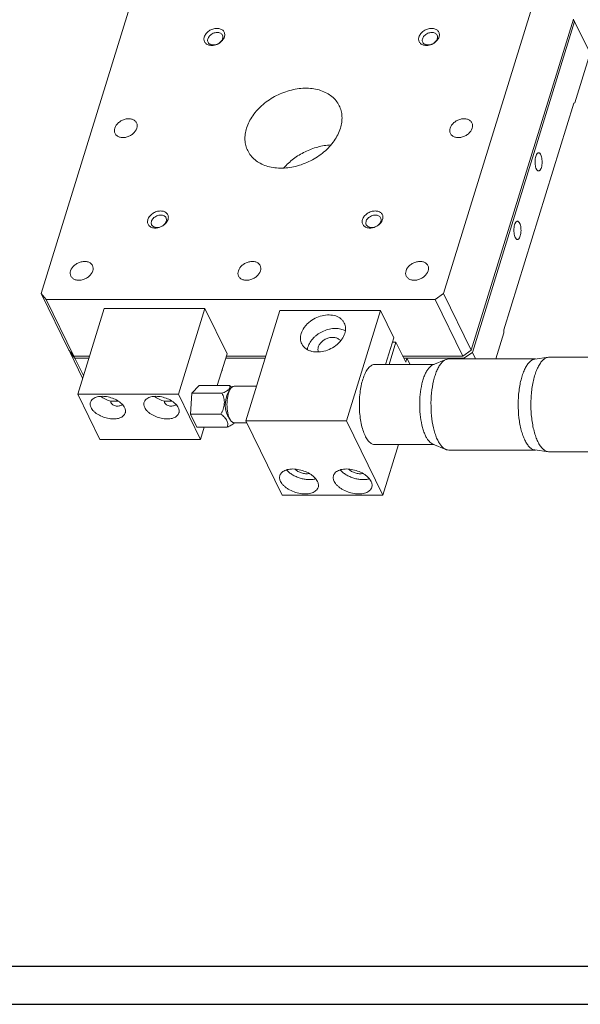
# Model space of a CAD drawing. Header units: millimetres. Extents: x 14195 to 14489, y 235 to 651.
# Tile 1 of 4: x 14308 to 14385, y 235 to 370. Entities that reach past the tile are written whole.
import ezdxf

# ---------------------------------------------------------------- set-up
doc = ezdxf.new("R2010")
doc.units = ezdxf.units.MM
doc.header["$LTSCALE"] = 0.3
doc.layers.add('外框', color=7, linetype='Continuous', lineweight=30)
doc.layers.add('轮廓线', color=7, linetype='Continuous', lineweight=20)

# ---------------------------------------------------------------- blocks, each defined once
blk = doc.blocks.new('Y')
at = {"lineweight": 30}
for p, q in [((-4136.76, 2009.27), (-3862.74, 2009.27)), ((-4154.44, 2003.97), (-3857.44, 2003.97)), ((-4154.44, 2003.97), (-3857.44, 2003.97))]:
    blk.add_line(p, q, dxfattribs=at)
blk = doc.blocks.new('W')
blk.add_blockref('Y', (0, 0))

msp = doc.modelspace()

# ---------------------------------------------------------------- linework, layer by layer
at = {"layer": '轮廓线'}
for p, q in [((14325.18, 377.5), (14311.14, 332.07)), ((14366.4, 332.07), (14380.44, 377.5)), ((14384.25, 369.73), (14370.21, 324.3)), ((14370.36, 323.98), (14384.4, 369.42)), ((14384.22, 369.63), (14384.4, 369.42)), ((14384.4, 369.42), (14386.54, 365.07)), ((14384.43, 358.25), (14386.54, 365.07)), ((14374.66, 327.11), (14384.27, 358.2)), ((14384.43, 358.25), (14384.27, 358.2)), ((14311.14, 332.07), (14314.95, 324.3)), ((14311.81, 331.28), (14311.14, 332.07)), ((14311.81, 331.28), (14315.63, 323.51)), ((14311.81, 331.28), (14365.24, 331.28)), ((14366.4, 332.07), (14365.24, 331.28)), ((14369.05, 323.51), (14365.24, 331.28)), ((14366.4, 332.07), (14370.21, 324.3)), ((14319.79, 330.04), (14316.16, 318.29)), ((14333.61, 330.04), (14319.79, 330.04)), ((14333.61, 330.04), (14329.98, 318.29)), ((14336.66, 323.82), (14333.61, 330.04)), ((14339.24, 314.62), (14343.91, 329.74)), ((14343.91, 329.74), (14357.73, 329.74)), ((14353.05, 314.62), (14357.73, 329.74)), ((14357.73, 329.74), (14359.56, 326.01)), ((14374.66, 327.11), (14374.68, 326.68)), ((14359.56, 326.01), (14358.42, 322.35)), ((14373.57, 323.1), (14374.68, 326.68)), ((14359.86, 325.39), (14358.92, 322.35)), ((14359.86, 325.39), (14359.36, 325.39)), ((14361.2, 322.65), (14359.86, 325.39)), ((14314.95, 324.3), (14315.63, 323.51)), ((14315.13, 324.08), (14315.1, 323.98)), ((14315.1, 323.98), (14316.83, 320.46)), ((14315.78, 323.2), (14315.1, 323.98)), ((14315.63, 323.51), (14317.78, 323.51)), ((14316.95, 320.83), (14315.78, 323.2)), ((14315.78, 323.2), (14317.68, 323.2)), ((14335.31, 319.45), (14336.66, 323.82)), ((14336.47, 323.2), (14341.89, 323.2)), ((14336.56, 323.51), (14341.99, 323.51)), ((14360.78, 323.51), (14369.05, 323.51)), ((14360.93, 323.2), (14369.2, 323.2)), ((14361.37, 323.2), (14361.2, 322.65)), ((14361.79, 322.35), (14361.37, 323.2)), ((14367.1, 323.1), (14379.01, 323.1)), ((14369.05, 323.51), (14370.21, 324.3)), ((14370.36, 323.98), (14369.2, 323.2)), ((14369.25, 323.1), (14369.2, 323.2)), ((14370.36, 323.98), (14370.8, 323.1)), ((14378.95, 323.09), (14380.79, 323.34)), ((14380.79, 323.34), (14380.92, 323.35)), ((14380.92, 323.35), (14390.13, 323.35)), ((14356.97, 322.35), (14365.09, 322.35)), ((14364.92, 322.28), (14366.72, 323.02)), ((14332.85, 319.45), (14331.81, 318.39)), ((14332.85, 319.45), (14337, 319.45)), ((14337.63, 319.35), (14340.7, 319.35)), ((14316.16, 318.29), (14319.21, 312.07)), ((14316.16, 318.29), (14329.98, 318.29)), ((14329.98, 318.29), (14333.03, 312.07)), ((14331.81, 318.39), (14331.64, 315.54)), ((14335.95, 318.39), (14331.81, 318.39)), ((14321.77, 317.3), (14320.69, 317.3)), ((14329.14, 317.3), (14328.06, 317.3)), ((14332.52, 313.74), (14331.64, 315.54)), ((14331.64, 315.54), (14335.79, 315.54)), ((14332.52, 313.74), (14336.67, 313.74)), ((14333.03, 312.07), (14333.54, 313.74)), ((14337.2, 314.61), (14337.03, 314.89)), ((14337.63, 314.35), (14339.37, 314.35)), ((14339.24, 314.62), (14353.05, 314.62)), ((14344.24, 304.43), (14339.24, 314.62)), ((14353.05, 314.62), (14358.06, 304.43)), ((14319.21, 312.07), (14333.03, 312.07)), ((14356.97, 311.35), (14365.09, 311.35)), ((14358.06, 304.43), (14360.19, 311.35)), ((14364.92, 311.42), (14366.72, 310.68)), ((14367.1, 310.6), (14379.01, 310.6)), ((14378.95, 310.61), (14380.79, 310.36)), ((14380.79, 310.36), (14380.92, 310.35)), ((14380.92, 310.35), (14390.13, 310.35)), ((14358.06, 304.43), (14344.24, 304.43))]:
    msp.add_line(p, q, dxfattribs=at)
for centre, radius, start, end in [((14334.75, 367.15), 0.939, 253.2632, 258.8835), ((14334.54, 368.01), 1.87, 277.4286, 282.0571), ((14364.22, 367.15), 0.938, 253.2375, 258.8839), ((14364.01, 368.01), 1.87, 277.4286, 282.0571), ((14327, 342.08), 0.94, 253.4218, 258.8798), ((14326.79, 342.94), 1.87, 277.4286, 282.0571), ((14356.48, 342.08), 0.94, 253.4067, 258.88), ((14356.27, 342.94), 1.87, 277.4286, 282.0571), ((14340.05, 316.85), 3.63, 141.8318, 206.1385), ((14340.05, 316.85), 3.63, 206.1392, 209.9134), ((14340.05, 316.85), 3.63, 209.9193, 218.163)]:
    msp.add_arc(centre, radius, start, end, dxfattribs=at)
for points, knots in [([(14335.29, 368.49), (14335.1, 368.49), (14334.71, 368.42), (14334.19, 368.17), (14333.77, 367.8), (14333.52, 367.35), (14333.47, 366.94), (14333.56, 366.66), (14333.73, 366.41), (14334.07, 366.19), (14334.39, 366.14), (14334.56, 366.14)], [0, 0, 0, 0, 0.138793, 0.28291, 0.422097, 0.548101, 0.659152, 0.71167, 0.764112, 0.874628, 1, 1, 1, 1]), ([(14334.06, 366.58), (14334.03, 366.65), (14333.99, 366.79), (14334.01, 367.03), (14334.11, 367.26), (14334.33, 367.56), (14334.73, 367.84), (14335.12, 367.93), (14335.31, 367.93)], [0, 0, 0, 0, 0.101779, 0.209738, 0.32753, 0.455523, 0.72967, 1, 1, 1, 1]), ([(14336.3, 367.32), (14336.35, 367.46), (14336.37, 367.69), (14336.28, 367.97), (14336.12, 368.22), (14335.78, 368.44), (14335.46, 368.49), (14335.29, 368.49)], [0, 0, 0, 0, 0.245765, 0.361962, 0.478017, 0.722582, 1, 1, 1, 1]), ([(14335.31, 367.93), (14335.39, 367.93), (14335.54, 367.91), (14335.75, 367.84), (14335.92, 367.72), (14336, 367.61), (14336.03, 367.55)], [0, 0, 0, 0, 0.277838, 0.535006, 0.773139, 1, 1, 1, 1]), ([(14364.76, 368.49), (14364.57, 368.49), (14364.19, 368.42), (14363.67, 368.17), (14363.25, 367.8), (14362.99, 367.35), (14362.95, 366.94), (14363.04, 366.66), (14363.2, 366.41), (14363.54, 366.19), (14363.86, 366.14), (14364.03, 366.14)], [0, 0, 0, 0, 0.138793, 0.28291, 0.422097, 0.548101, 0.659152, 0.71167, 0.764112, 0.874628, 1, 1, 1, 1]), ([(14364.79, 367.93), (14364.59, 367.93), (14364.21, 367.84), (14363.8, 367.56), (14363.58, 367.26), (14363.48, 367.03), (14363.46, 366.79), (14363.5, 366.65), (14363.53, 366.58)], [0, 0, 0, 0, 0.270329, 0.544476, 0.672469, 0.790261, 0.89822, 1, 1, 1, 1]), ([(14365.78, 367.32), (14365.82, 367.46), (14365.85, 367.69), (14365.76, 367.97), (14365.59, 368.22), (14365.25, 368.44), (14364.93, 368.49), (14364.76, 368.49)], [0, 0, 0, 0, 0.245765, 0.361962, 0.478017, 0.722582, 1, 1, 1, 1]), ([(14364.79, 367.93), (14364.86, 367.93), (14365.02, 367.91), (14365.23, 367.84), (14365.4, 367.72), (14365.48, 367.61), (14365.51, 367.55)], [0, 0, 0, 0, 0.277838, 0.535006, 0.773139, 1, 1, 1, 1]), ([(14334.48, 366.25), (14334.39, 366.28), (14334.22, 366.36), (14334.1, 366.5), (14334.06, 366.58)], [0, 0, 0, 0, 0.520485, 1, 1, 1, 1]), ([(14336.06, 367.07), (14335.98, 366.82), (14335.69, 366.49), (14335.2, 366.25), (14334.92, 366.21), (14334.78, 366.21)], [0, 0, 0, 0, 0.48037, 0.745075, 1, 1, 1, 1]), ([(14334.93, 366.18), (14335.18, 366.23), (14335.65, 366.43), (14336.02, 366.79), (14336.15, 366.99)], [0, 0, 0, 0, 0.510925, 1, 1, 1, 1]), ([(14336.03, 367.55), (14336.07, 367.48), (14336.11, 367.32), (14336.08, 367.15), (14336.06, 367.07)], [0, 0, 0, 0, 0.482644, 1, 1, 1, 1]), ([(14336.15, 366.99), (14336.17, 367.02), (14336.23, 367.12), (14336.28, 367.23), (14336.3, 367.32)], [0, 0, 0, 0, 0.258847, 1, 1, 1, 1]), ([(14363.53, 366.58), (14363.57, 366.5), (14363.69, 366.36), (14363.86, 366.28), (14363.95, 366.25)], [0, 0, 0, 0, 0.479518, 1, 1, 1, 1]), ([(14365.53, 367.07), (14365.46, 366.82), (14365.16, 366.49), (14364.67, 366.25), (14364.39, 366.21), (14364.25, 366.21)], [0, 0, 0, 0, 0.48037, 0.745075, 1, 1, 1, 1]), ([(14364.4, 366.18), (14364.65, 366.23), (14365.12, 366.43), (14365.49, 366.79), (14365.63, 366.99)], [0, 0, 0, 0, 0.510925, 1, 1, 1, 1]), ([(14365.51, 367.55), (14365.54, 367.48), (14365.58, 367.32), (14365.56, 367.15), (14365.53, 367.07)], [0, 0, 0, 0, 0.482644, 1, 1, 1, 1]), ([(14365.63, 366.99), (14365.64, 367.02), (14365.7, 367.12), (14365.75, 367.23), (14365.78, 367.32)], [0, 0, 0, 0, 0.258847, 1, 1, 1, 1]), ([(14334.56, 366.14), (14334.58, 366.14), (14334.65, 366.14), (14334.73, 366.15), (14334.78, 366.16)], [0, 0, 0, 0, 0.246157, 1, 1, 1, 1]), ([(14334.78, 366.21), (14334.76, 366.21), (14334.69, 366.21), (14334.62, 366.22), (14334.57, 366.23)], [0, 0, 0, 0, 0.255461, 1, 1, 1, 1]), ([(14364.03, 366.14), (14364.05, 366.14), (14364.13, 366.14), (14364.2, 366.15), (14364.26, 366.16)], [0, 0, 0, 0, 0.246157, 1, 1, 1, 1]), ([(14364.04, 366.23), (14364.06, 366.22), (14364.13, 366.21), (14364.2, 366.21), (14364.25, 366.21)], [0, 0, 0, 0, 0.244572, 1, 1, 1, 1]), ([(14352.07, 357.87), (14351.95, 358.11), (14351.66, 358.57), (14351.07, 359.16), (14350.35, 359.63), (14349.51, 359.99), (14348.59, 360.21), (14347.24, 360.32), (14345.46, 360.1), (14343.75, 359.46), (14342.47, 358.72), (14341.33, 357.86), (14340.15, 356.6), (14339.53, 355.39), (14339.34, 354.78)], [0, 0, 0, 0, 0.050743, 0.102625, 0.156602, 0.213331, 0.273121, 0.335956, 0.469065, 0.608227, 0.678192, 0.747217, 0.879207, 1, 1, 1, 1]), ([(14352.23, 354.78), (14352.32, 355.05), (14352.44, 355.58), (14352.47, 356.39), (14352.36, 357.16), (14352.18, 357.64), (14352.07, 357.87)], [0, 0, 0, 0, 0.264378, 0.517104, 0.76091, 1, 1, 1, 1]), ([(14324.24, 355.51), (14324.19, 355.62), (14324.01, 355.84), (14323.63, 356.03), (14323.18, 356.1), (14322.68, 356.04), (14322.2, 355.85), (14321.65, 355.49), (14321.33, 355.08), (14321.24, 354.78)], [0, 0, 0, 0, 0.102452, 0.213135, 0.335914, 0.469567, 0.609302, 0.74864, 1, 1, 1, 1]), ([(14324.28, 354.78), (14324.32, 354.9), (14324.36, 355.15), (14324.29, 355.4), (14324.24, 355.51)], [0, 0, 0, 0, 0.517415, 1, 1, 1, 1]), ([(14370.29, 355.51), (14370.24, 355.62), (14370.07, 355.84), (14369.69, 356.03), (14369.23, 356.1), (14368.74, 356.04), (14368.25, 355.85), (14367.7, 355.49), (14367.39, 355.08), (14367.29, 354.78)], [0, 0, 0, 0, 0.102452, 0.213135, 0.335914, 0.469567, 0.609302, 0.74864, 1, 1, 1, 1]), ([(14370.33, 354.78), (14370.37, 354.9), (14370.41, 355.15), (14370.35, 355.4), (14370.29, 355.51)], [0, 0, 0, 0, 0.517415, 1, 1, 1, 1]), ([(14321.24, 354.78), (14321.2, 354.66), (14321.17, 354.41), (14321.23, 354.16), (14321.28, 354.06)], [0, 0, 0, 0, 0.517415, 1, 1, 1, 1]), ([(14321.28, 354.06), (14321.34, 353.94), (14321.51, 353.73), (14321.89, 353.54), (14322.35, 353.47), (14322.84, 353.53), (14323.32, 353.71), (14323.87, 354.07), (14324.19, 354.48), (14324.28, 354.78)], [0, 0, 0, 0, 0.102452, 0.213135, 0.335914, 0.469567, 0.609302, 0.74864, 1, 1, 1, 1]), ([(14339.34, 354.78), (14339.26, 354.52), (14339.14, 353.98), (14339.1, 353.18), (14339.22, 352.41), (14339.39, 351.92), (14339.5, 351.7)], [0, 0, 0, 0, 0.264378, 0.517104, 0.76091, 1, 1, 1, 1]), ([(14339.5, 351.7), (14339.62, 351.46), (14339.92, 351), (14340.5, 350.41), (14341.23, 349.93), (14342.06, 349.58), (14342.99, 349.36), (14344.34, 349.25), (14346.12, 349.47), (14347.83, 350.11), (14349.1, 350.85), (14350.25, 351.71), (14351.42, 352.96), (14352.05, 354.17), (14352.23, 354.78)], [0, 0, 0, 0, 0.050743, 0.102625, 0.156602, 0.213331, 0.273121, 0.335956, 0.469065, 0.608227, 0.678192, 0.747217, 0.879207, 1, 1, 1, 1]), ([(14367.29, 354.78), (14367.26, 354.66), (14367.22, 354.41), (14367.28, 354.16), (14367.33, 354.06)], [0, 0, 0, 0, 0.517415, 1, 1, 1, 1]), ([(14367.33, 354.06), (14367.39, 353.94), (14367.56, 353.73), (14367.94, 353.54), (14368.4, 353.47), (14368.89, 353.53), (14369.38, 353.71), (14369.93, 354.07), (14370.24, 354.48), (14370.33, 354.78)], [0, 0, 0, 0, 0.102452, 0.213135, 0.335914, 0.469567, 0.609302, 0.74864, 1, 1, 1, 1]), ([(14344.48, 349.34), (14344.87, 349.79), (14345.77, 350.63), (14347.35, 351.6), (14349.08, 352.25), (14350.29, 352.45), (14350.89, 352.49)], [0, 0, 0, 0, 0.245797, 0.500016, 0.754229, 1, 1, 1, 1]), ([(14379.45, 351.41), (14379.42, 351.41), (14379.37, 351.4), (14379.29, 351.35), (14379.22, 351.27), (14379.13, 351.13), (14379.04, 350.89), (14378.98, 350.56), (14378.95, 350.19), (14378.97, 349.82), (14379.03, 349.48), (14379.1, 349.27), (14379.14, 349.18)], [0, 0, 0, 0, 0.031391, 0.066531, 0.107877, 0.156524, 0.275337, 0.417854, 0.573804, 0.730859, 0.876513, 1, 1, 1, 1]), ([(14379.75, 351.14), (14379.73, 351.18), (14379.69, 351.25), (14379.61, 351.34), (14379.53, 351.39), (14379.47, 351.41), (14379.45, 351.41)], [0, 0, 0, 0, 0.315653, 0.582143, 0.804606, 1, 1, 1, 1]), ([(14379.45, 348.91), (14379.47, 348.91), (14379.53, 348.92), (14379.6, 348.97), (14379.67, 349.04), (14379.76, 349.19), (14379.85, 349.42), (14379.92, 349.76), (14379.94, 350.13), (14379.92, 350.5), (14379.86, 350.84), (14379.79, 351.05), (14379.75, 351.14)], [0, 0, 0, 0, 0.031391, 0.066531, 0.107877, 0.156524, 0.275337, 0.417854, 0.573804, 0.730859, 0.876513, 1, 1, 1, 1]), ([(14379.14, 349.18), (14379.16, 349.14), (14379.2, 349.07), (14379.28, 348.98), (14379.36, 348.92), (14379.42, 348.91), (14379.45, 348.91)], [0, 0, 0, 0, 0.315653, 0.582143, 0.804606, 1, 1, 1, 1]), ([(14327.54, 343.42), (14327.35, 343.42), (14326.97, 343.36), (14326.45, 343.11), (14326.03, 342.73), (14325.77, 342.28), (14325.73, 341.87), (14325.82, 341.59), (14325.98, 341.35), (14326.32, 341.12), (14326.64, 341.07), (14326.81, 341.07)], [0, 0, 0, 0, 0.138793, 0.28291, 0.422097, 0.548101, 0.659152, 0.71167, 0.764112, 0.874628, 1, 1, 1, 1]), ([(14328.56, 342.25), (14328.6, 342.39), (14328.63, 342.62), (14328.54, 342.91), (14328.37, 343.15), (14328.03, 343.38), (14327.71, 343.42), (14327.54, 343.42)], [0, 0, 0, 0, 0.245765, 0.361962, 0.478017, 0.722582, 1, 1, 1, 1]), ([(14357.01, 343.42), (14356.83, 343.42), (14356.44, 343.36), (14355.92, 343.11), (14355.5, 342.73), (14355.24, 342.28), (14355.2, 341.87), (14355.29, 341.59), (14355.45, 341.35), (14355.79, 341.12), (14356.12, 341.07), (14356.29, 341.07)], [0, 0, 0, 0, 0.138793, 0.28291, 0.422097, 0.548101, 0.659152, 0.71167, 0.764112, 0.874628, 1, 1, 1, 1]), ([(14358.03, 342.25), (14358.08, 342.39), (14358.1, 342.62), (14358.01, 342.91), (14357.85, 343.15), (14357.51, 343.38), (14357.18, 343.42), (14357.01, 343.42)], [0, 0, 0, 0, 0.245765, 0.361962, 0.478017, 0.722582, 1, 1, 1, 1]), ([(14327.57, 342.86), (14327.37, 342.86), (14326.99, 342.77), (14326.58, 342.49), (14326.36, 342.2), (14326.26, 341.96), (14326.24, 341.73), (14326.28, 341.58), (14326.31, 341.52)], [0, 0, 0, 0, 0.27033, 0.54448, 0.67248, 0.790274, 0.898229, 1, 1, 1, 1]), ([(14328.31, 342), (14328.24, 341.75), (14327.94, 341.42), (14327.45, 341.19), (14327.17, 341.14), (14327.03, 341.14)], [0, 0, 0, 0, 0.48037, 0.745075, 1, 1, 1, 1]), ([(14327.57, 342.86), (14327.64, 342.86), (14327.8, 342.85), (14328.01, 342.77), (14328.18, 342.65), (14328.26, 342.54), (14328.29, 342.49)], [0, 0, 0, 0, 0.277838, 0.535006, 0.773139, 1, 1, 1, 1]), ([(14328.29, 342.49), (14328.32, 342.41), (14328.36, 342.25), (14328.34, 342.08), (14328.31, 342)], [0, 0, 0, 0, 0.482644, 1, 1, 1, 1]), ([(14328.41, 341.93), (14328.42, 341.95), (14328.48, 342.05), (14328.53, 342.16), (14328.56, 342.25)], [0, 0, 0, 0, 0.258847, 1, 1, 1, 1]), ([(14357.04, 342.86), (14356.85, 342.86), (14356.46, 342.77), (14356.06, 342.49), (14355.83, 342.2), (14355.74, 341.96), (14355.71, 341.73), (14355.75, 341.58), (14355.79, 341.52)], [0, 0, 0, 0, 0.270326, 0.544468, 0.672461, 0.790258, 0.898221, 1, 1, 1, 1]), ([(14357.79, 342), (14357.71, 341.75), (14357.42, 341.42), (14356.93, 341.19), (14356.64, 341.14), (14356.51, 341.14)], [0, 0, 0, 0, 0.48037, 0.745075, 1, 1, 1, 1]), ([(14357.04, 342.86), (14357.12, 342.86), (14357.27, 342.85), (14357.48, 342.77), (14357.65, 342.65), (14357.73, 342.54), (14357.76, 342.49)], [0, 0, 0, 0, 0.277838, 0.535006, 0.773139, 1, 1, 1, 1]), ([(14357.76, 342.49), (14357.8, 342.41), (14357.84, 342.25), (14357.81, 342.08), (14357.79, 342)], [0, 0, 0, 0, 0.482644, 1, 1, 1, 1]), ([(14357.88, 341.93), (14357.9, 341.95), (14357.96, 342.05), (14358.01, 342.16), (14358.03, 342.25)], [0, 0, 0, 0, 0.258847, 1, 1, 1, 1]), ([(14376.54, 342.01), (14376.52, 342.01), (14376.46, 342), (14376.39, 341.95), (14376.32, 341.87), (14376.23, 341.73), (14376.14, 341.49), (14376.07, 341.16), (14376.05, 340.79), (14376.07, 340.42), (14376.13, 340.08), (14376.2, 339.87), (14376.24, 339.78)], [0, 0, 0, 0, 0.031391, 0.066531, 0.107877, 0.156524, 0.275337, 0.417854, 0.573804, 0.730859, 0.876513, 1, 1, 1, 1]), ([(14376.84, 341.74), (14376.82, 341.78), (14376.78, 341.85), (14376.71, 341.94), (14376.63, 341.99), (14376.57, 342.01), (14376.54, 342.01)], [0, 0, 0, 0, 0.315653, 0.582143, 0.804606, 1, 1, 1, 1]), ([(14326.31, 341.52), (14326.35, 341.44), (14326.47, 341.29), (14326.64, 341.21), (14326.74, 341.18)], [0, 0, 0, 0, 0.479366, 1, 1, 1, 1]), ([(14326.81, 341.07), (14326.83, 341.07), (14326.91, 341.08), (14326.98, 341.08), (14327.04, 341.09)], [0, 0, 0, 0, 0.246157, 1, 1, 1, 1]), ([(14326.82, 341.16), (14326.84, 341.16), (14326.91, 341.14), (14326.98, 341.14), (14327.03, 341.14)], [0, 0, 0, 0, 0.244561, 1, 1, 1, 1]), ([(14327.18, 341.11), (14327.43, 341.17), (14327.9, 341.37), (14328.27, 341.72), (14328.41, 341.93)], [0, 0, 0, 0, 0.510925, 1, 1, 1, 1]), ([(14355.79, 341.52), (14355.82, 341.44), (14355.95, 341.29), (14356.12, 341.21), (14356.21, 341.18)], [0, 0, 0, 0, 0.47939, 1, 1, 1, 1]), ([(14356.29, 341.07), (14356.31, 341.07), (14356.38, 341.08), (14356.45, 341.08), (14356.51, 341.09)], [0, 0, 0, 0, 0.246157, 1, 1, 1, 1]), ([(14356.3, 341.16), (14356.31, 341.16), (14356.38, 341.14), (14356.45, 341.14), (14356.51, 341.14)], [0, 0, 0, 0, 0.244562, 1, 1, 1, 1]), ([(14356.66, 341.11), (14356.91, 341.17), (14357.38, 341.37), (14357.75, 341.72), (14357.88, 341.93)], [0, 0, 0, 0, 0.510925, 1, 1, 1, 1]), ([(14376.54, 339.51), (14376.57, 339.51), (14376.62, 339.52), (14376.7, 339.57), (14376.77, 339.64), (14376.86, 339.79), (14376.94, 340.02), (14377.01, 340.36), (14377.04, 340.73), (14377.02, 341.1), (14376.96, 341.44), (14376.89, 341.65), (14376.84, 341.74)], [0, 0, 0, 0, 0.031391, 0.066531, 0.107877, 0.156524, 0.275337, 0.417854, 0.573804, 0.730859, 0.876513, 1, 1, 1, 1]), ([(14376.24, 339.78), (14376.26, 339.74), (14376.3, 339.67), (14376.37, 339.58), (14376.45, 339.52), (14376.51, 339.51), (14376.54, 339.51)], [0, 0, 0, 0, 0.315653, 0.582143, 0.804606, 1, 1, 1, 1]), ([(14318.19, 335.93), (14318.13, 336.04), (14317.96, 336.25), (14317.58, 336.45), (14317.12, 336.51), (14316.63, 336.45), (14316.15, 336.27), (14315.6, 335.91), (14315.28, 335.5), (14315.19, 335.2)], [0, 0, 0, 0, 0.102452, 0.213135, 0.335914, 0.469567, 0.609302, 0.74864, 1, 1, 1, 1]), ([(14318.23, 335.2), (14318.27, 335.32), (14318.3, 335.57), (14318.24, 335.82), (14318.19, 335.93)], [0, 0, 0, 0, 0.517415, 1, 1, 1, 1]), ([(14341.22, 335.93), (14341.16, 336.04), (14340.99, 336.25), (14340.61, 336.45), (14340.15, 336.51), (14339.66, 336.45), (14339.17, 336.27), (14338.62, 335.91), (14338.31, 335.5), (14338.22, 335.2)], [0, 0, 0, 0, 0.102452, 0.213135, 0.335914, 0.469567, 0.609302, 0.74864, 1, 1, 1, 1]), ([(14341.26, 335.2), (14341.29, 335.32), (14341.33, 335.57), (14341.27, 335.82), (14341.22, 335.93)], [0, 0, 0, 0, 0.517415, 1, 1, 1, 1]), ([(14364.24, 335.93), (14364.19, 336.04), (14364.01, 336.25), (14363.63, 336.45), (14363.18, 336.51), (14362.68, 336.45), (14362.2, 336.27), (14361.65, 335.91), (14361.33, 335.5), (14361.24, 335.2)], [0, 0, 0, 0, 0.102452, 0.213135, 0.335914, 0.469567, 0.609302, 0.74864, 1, 1, 1, 1]), ([(14364.28, 335.2), (14364.32, 335.32), (14364.36, 335.57), (14364.3, 335.82), (14364.24, 335.93)], [0, 0, 0, 0, 0.517415, 1, 1, 1, 1]), ([(14315.19, 335.2), (14315.15, 335.08), (14315.11, 334.83), (14315.17, 334.58), (14315.23, 334.47)], [0, 0, 0, 0, 0.517415, 1, 1, 1, 1]), ([(14315.23, 334.47), (14315.28, 334.36), (14315.46, 334.15), (14315.84, 333.95), (14316.29, 333.89), (14316.79, 333.95), (14317.27, 334.13), (14317.82, 334.49), (14318.14, 334.9), (14318.23, 335.2)], [0, 0, 0, 0, 0.102452, 0.213135, 0.335914, 0.469567, 0.609302, 0.74864, 1, 1, 1, 1]), ([(14338.22, 335.2), (14338.18, 335.08), (14338.14, 334.83), (14338.2, 334.58), (14338.25, 334.47)], [0, 0, 0, 0, 0.517415, 1, 1, 1, 1]), ([(14338.25, 334.47), (14338.31, 334.36), (14338.48, 334.15), (14338.86, 333.95), (14339.32, 333.89), (14339.81, 333.95), (14340.3, 334.13), (14340.85, 334.49), (14341.16, 334.9), (14341.26, 335.2)], [0, 0, 0, 0, 0.102452, 0.213135, 0.335914, 0.469567, 0.609302, 0.74864, 1, 1, 1, 1]), ([(14361.24, 335.2), (14361.2, 335.08), (14361.17, 334.83), (14361.23, 334.58), (14361.28, 334.47)], [0, 0, 0, 0, 0.517415, 1, 1, 1, 1]), ([(14361.28, 334.47), (14361.34, 334.36), (14361.51, 334.15), (14361.89, 333.95), (14362.35, 333.89), (14362.84, 333.95), (14363.32, 334.13), (14363.88, 334.49), (14364.19, 334.9), (14364.28, 335.2)], [0, 0, 0, 0, 0.102452, 0.213135, 0.335914, 0.469567, 0.609302, 0.74864, 1, 1, 1, 1]), ([(14352.77, 328.04), (14352.71, 328.15), (14352.58, 328.36), (14352.3, 328.64), (14351.97, 328.86), (14351.44, 329.08), (14350.67, 329.19), (14349.7, 329.07), (14348.74, 328.72), (14348.03, 328.25), (14347.55, 327.79), (14347.16, 327.3), (14346.94, 326.89), (14346.86, 326.61)], [0, 0, 0, 0, 0.050759, 0.102657, 0.156651, 0.213396, 0.335714, 0.468863, 0.608069, 0.746866, 0.814203, 0.879171, 1, 1, 1, 1]), ([(14347.77, 324.74), (14347.84, 324.97), (14348.06, 325.43), (14348.46, 325.93), (14348.86, 326.29), (14349.3, 326.63), (14349.92, 326.96), (14350.71, 327.22), (14351.51, 327.32), (14352.26, 327.24), (14352.72, 327.07), (14352.92, 326.96)], [0, 0, 0, 0, 0.115566, 0.240389, 0.305683, 0.372276, 0.507169, 0.640917, 0.769417, 0.889549, 1, 1, 1, 1]), ([(14352.84, 326.61), (14352.88, 326.73), (14352.94, 326.98), (14352.95, 327.35), (14352.9, 327.71), (14352.82, 327.93), (14352.77, 328.04)], [0, 0, 0, 0, 0.264394, 0.517098, 0.760912, 1, 1, 1, 1]), ([(14346.86, 326.61), (14346.82, 326.48), (14346.76, 326.23), (14346.74, 325.86), (14346.8, 325.5), (14346.88, 325.28), (14346.93, 325.17)], [0, 0, 0, 0, 0.264394, 0.517098, 0.760912, 1, 1, 1, 1]), ([(14346.93, 325.17), (14346.99, 325.06), (14347.12, 324.85), (14347.4, 324.57), (14347.73, 324.35), (14348.26, 324.13), (14349.03, 324.02), (14350, 324.14), (14350.95, 324.49), (14351.67, 324.96), (14352.15, 325.43), (14352.54, 325.91), (14352.76, 326.32), (14352.84, 326.61)], [0, 0, 0, 0, 0.050759, 0.102657, 0.156651, 0.213396, 0.335714, 0.468863, 0.608069, 0.746866, 0.814203, 0.879171, 1, 1, 1, 1]), ([(14352.25, 325.56), (14352.22, 325.62), (14352.14, 325.72), (14351.93, 325.9), (14351.59, 326.05), (14351.13, 326.09), (14350.63, 326.02), (14350.23, 325.86), (14349.93, 325.68), (14349.66, 325.47), (14349.39, 325.17), (14349.24, 324.89), (14349.2, 324.74)], [0, 0, 0, 0, 0.050852, 0.103213, 0.214943, 0.338468, 0.47202, 0.61081, 0.680361, 0.748899, 0.879911, 1, 1, 1, 1]), ([(14347.69, 324.39), (14347.7, 324.42), (14347.72, 324.54), (14347.74, 324.66), (14347.77, 324.74)], [0, 0, 0, 0, 0.246135, 1, 1, 1, 1]), ([(14349.2, 324.74), (14349.16, 324.63), (14349.13, 324.4), (14349.17, 324.17), (14349.21, 324.07)], [0, 0, 0, 0, 0.516789, 1, 1, 1, 1]), ([(14366.72, 323.02), (14366.75, 323.03), (14366.87, 323.08), (14367.01, 323.1), (14367.1, 323.1)], [0, 0, 0, 0, 0.257942, 1, 1, 1, 1]), ([(14377.57, 311.95), (14377.46, 312.16), (14377.28, 312.61), (14377.05, 313.35), (14376.87, 314.16), (14376.69, 315.35), (14376.61, 316.89), (14376.7, 318.43), (14376.88, 319.61), (14377.07, 320.42), (14377.3, 321.14), (14377.57, 321.78), (14377.87, 322.3), (14378.2, 322.7), (14378.56, 322.98), (14378.82, 323.07), (14378.95, 323.09)], [0, 0, 0, 0, 0.05775, 0.121935, 0.191564, 0.26546, 0.420427, 0.575125, 0.648694, 0.717888, 0.781528, 0.838676, 0.888741, 0.931645, 0.968101, 1, 1, 1, 1]), ([(14379.35, 311.76), (14379.24, 311.97), (14379.05, 312.44), (14378.81, 313.21), (14378.62, 314.06), (14378.44, 315.29), (14378.35, 316.89), (14378.45, 318.49), (14378.64, 319.72), (14378.83, 320.56), (14379.07, 321.32), (14379.35, 321.97), (14379.66, 322.52), (14380.01, 322.94), (14380.38, 323.22), (14380.65, 323.32), (14380.79, 323.34)], [0, 0, 0, 0, 0.05775, 0.121935, 0.191564, 0.26546, 0.420427, 0.575125, 0.648694, 0.717888, 0.781528, 0.838676, 0.888741, 0.931645, 0.968101, 1, 1, 1, 1]), ([(14336.01, 321.59), (14336.01, 321.6), (14336.02, 321.66), (14336.03, 321.71), (14336.02, 321.75)], [0, 0, 0, 0, 0.246535, 1, 1, 1, 1]), ([(14356.97, 322.35), (14356.9, 322.35), (14356.76, 322.33), (14356.55, 322.25), (14356.34, 322.11), (14356.14, 321.93), (14355.95, 321.69), (14355.77, 321.41), (14355.61, 321.09), (14355.39, 320.59), (14355.17, 319.88), (14354.98, 318.93), (14354.86, 317.91), (14354.82, 316.85), (14354.86, 315.79), (14354.98, 314.76), (14355.17, 313.82), (14355.39, 313.1), (14355.61, 312.6), (14355.77, 312.28), (14355.95, 312), (14356.14, 311.77), (14356.34, 311.58), (14356.55, 311.45), (14356.76, 311.37), (14356.9, 311.35), (14356.97, 311.35)], [0, 0, 0, 0, 0.016815, 0.034496, 0.053762, 0.075119, 0.098875, 0.125171, 0.15403, 0.185382, 0.254914, 0.332099, 0.414662, 0.499995, 0.585327, 0.66789, 0.745076, 0.814611, 0.845964, 0.874824, 0.901122, 0.924878, 0.946237, 0.965503, 0.983184, 1, 1, 1, 1]), ([(14364.92, 322.28), (14364.69, 322.18), (14364.37, 321.89), (14364.05, 321.4), (14363.8, 320.9), (14363.59, 320.33), (14363.35, 319.44), (14363.16, 318.21), (14363.09, 316.67), (14363.2, 315.14), (14363.42, 313.94), (14363.69, 313.09), (14363.85, 312.71), (14363.93, 312.54)], [0, 0, 0, 0, 0.072976, 0.119085, 0.171922, 0.231141, 0.296041, 0.438845, 0.59104, 0.741997, 0.88124, 0.943649, 1, 1, 1, 1]), ([(14365.59, 311.95), (14365.49, 312.15), (14365.31, 312.58), (14365.01, 313.55), (14364.76, 314.91), (14364.64, 316.64), (14364.71, 318.4), (14364.93, 319.79), (14365.21, 320.8), (14365.45, 321.46), (14365.72, 322.02), (14366.09, 322.58), (14366.45, 322.91), (14366.72, 323.02)], [0, 0, 0, 0, 0.056351, 0.11876, 0.258003, 0.40896, 0.561155, 0.703959, 0.768859, 0.828078, 0.880915, 0.927024, 1, 1, 1, 1]), ([(14335.94, 321.47), (14335.95, 321.48), (14335.98, 321.51), (14336, 321.56), (14336.01, 321.59)], [0, 0, 0, 0, 0.25445, 1, 1, 1, 1]), ([(14337, 319.45), (14337.02, 319.42), (14337.07, 319.34), (14337.07, 319.19), (14337.01, 319.05), (14336.89, 318.91), (14336.72, 318.77), (14336.51, 318.64), (14336.24, 318.51), (14336.05, 318.43), (14335.95, 318.39)], [0, 0, 0, 0, 0.080993, 0.15859, 0.246106, 0.352447, 0.481383, 0.633422, 0.807163, 1, 1, 1, 1]), ([(14337.2, 319.09), (14337.13, 319), (14337, 318.77), (14336.85, 318.37), (14336.74, 317.9), (14336.65, 317.2), (14336.65, 316.47), (14336.74, 315.77), (14336.82, 315.44), (14336.87, 315.28)], [0, 0, 0, 0, 0.089883, 0.198489, 0.322904, 0.458581, 0.741061, 0.876292, 1, 1, 1, 1]), ([(14337.32, 319.22), (14337.31, 319.23), (14337.2, 319.31), (14337.09, 319.39), (14337, 319.45)], [0.8170013, 0.8170013, 0.8170013, 0.8170013, 0.8405006, 1, 1, 1, 1]), ([(14337.63, 319.35), (14337.59, 319.35), (14337.51, 319.34), (14337.4, 319.28), (14337.29, 319.2), (14337.23, 319.13), (14337.2, 319.09)], [0, 0, 0, 0, 0.216771, 0.448576, 0.707213, 1, 1, 1, 1]), ([(14322.6, 316.42), (14322.56, 316.51), (14322.45, 316.69), (14322.23, 316.94), (14321.96, 317.18), (14321.53, 317.46), (14320.92, 317.75), (14320.27, 317.92), (14319.74, 317.98), (14319.36, 317.98), (14319, 317.94), (14318.68, 317.86), (14318.41, 317.74), (14318.18, 317.58), (14318.01, 317.39), (14317.94, 317.24), (14317.91, 317.16)], [0, 0, 0, 0, 0.054369, 0.114009, 0.178612, 0.24747, 0.393508, 0.542282, 0.614403, 0.683295, 0.747941, 0.807622, 0.86204, 0.911462, 0.956868, 1, 1, 1, 1]), ([(14320.69, 317.3), (14320.44, 317.37), (14319.96, 317.55), (14319.52, 317.82), (14319.32, 317.97)], [0, 0, 0, 0, 0.514535, 1, 1, 1, 1]), ([(14329.97, 316.42), (14329.93, 316.51), (14329.82, 316.69), (14329.6, 316.94), (14329.33, 317.18), (14328.9, 317.46), (14328.29, 317.75), (14327.64, 317.92), (14327.1, 317.98), (14326.73, 317.98), (14326.37, 317.94), (14326.05, 317.86), (14325.77, 317.74), (14325.55, 317.58), (14325.38, 317.39), (14325.3, 317.24), (14325.28, 317.16)], [0, 0, 0, 0, 0.054369, 0.114009, 0.178612, 0.24747, 0.393508, 0.542282, 0.614403, 0.683295, 0.747941, 0.807622, 0.86204, 0.911462, 0.956868, 1, 1, 1, 1]), ([(14328.06, 317.3), (14327.81, 317.37), (14327.33, 317.55), (14326.89, 317.82), (14326.69, 317.97)], [0, 0, 0, 0, 0.514535, 1, 1, 1, 1]), ([(14335.95, 318.39), (14336.01, 318.29), (14336.12, 318.07), (14336.24, 317.72), (14336.3, 317.34), (14336.3, 316.96), (14336.25, 316.58), (14336.15, 316.21), (14336, 315.86), (14335.86, 315.64), (14335.79, 315.54)], [0, 0, 0, 0, 0.120799, 0.243217, 0.3672, 0.492547, 0.618932, 0.745942, 0.873121, 1, 1, 1, 1]), ([(14317.91, 317.16), (14317.89, 317.11), (14317.87, 316.99), (14317.88, 316.73), (14317.94, 316.54), (14318, 316.42)], [0, 0, 0, 0, 0.234138, 0.475347, 1, 1, 1, 1]), ([(14318, 316.42), (14318.04, 316.33), (14318.15, 316.16), (14318.37, 315.91), (14318.64, 315.67), (14319.07, 315.38), (14319.68, 315.1), (14320.33, 314.93), (14320.87, 314.87), (14321.24, 314.87), (14321.6, 314.91), (14321.92, 314.99), (14322.2, 315.11), (14322.42, 315.27), (14322.59, 315.46), (14322.67, 315.61), (14322.69, 315.69)], [0, 0, 0, 0, 0.054369, 0.114009, 0.178612, 0.24747, 0.393508, 0.542282, 0.614403, 0.683295, 0.747941, 0.807622, 0.86204, 0.911462, 0.956868, 1, 1, 1, 1]), ([(14320.69, 317.3), (14320.69, 317.26), (14320.7, 317.18), (14320.74, 317.07), (14320.8, 316.97), (14320.91, 316.85), (14321.09, 316.74), (14321.33, 316.66), (14321.58, 316.63), (14321.83, 316.64), (14322.08, 316.71), (14322.23, 316.8), (14322.3, 316.84)], [0, 0, 0, 0, 0.056848, 0.115222, 0.175218, 0.236523, 0.361212, 0.487327, 0.613709, 0.740373, 0.868462, 1, 1, 1, 1]), ([(14322.69, 315.69), (14322.71, 315.74), (14322.73, 315.86), (14322.72, 316.12), (14322.66, 316.31), (14322.6, 316.42)], [0, 0, 0, 0, 0.234138, 0.475347, 1, 1, 1, 1]), ([(14325.28, 317.16), (14325.26, 317.11), (14325.24, 316.99), (14325.25, 316.73), (14325.31, 316.54), (14325.37, 316.42)], [0, 0, 0, 0, 0.234138, 0.475347, 1, 1, 1, 1]), ([(14325.37, 316.42), (14325.41, 316.33), (14325.52, 316.16), (14325.74, 315.91), (14326.01, 315.67), (14326.44, 315.38), (14327.05, 315.1), (14327.7, 314.93), (14328.23, 314.87), (14328.61, 314.87), (14328.97, 314.91), (14329.29, 314.99), (14329.56, 315.11), (14329.79, 315.27), (14329.96, 315.46), (14330.03, 315.61), (14330.06, 315.69)], [0, 0, 0, 0, 0.054369, 0.114009, 0.178612, 0.24747, 0.393508, 0.542282, 0.614403, 0.683295, 0.747941, 0.807622, 0.86204, 0.911462, 0.956868, 1, 1, 1, 1]), ([(14328.06, 317.3), (14328.06, 317.26), (14328.07, 317.18), (14328.1, 317.07), (14328.17, 316.97), (14328.28, 316.85), (14328.46, 316.74), (14328.69, 316.66), (14328.95, 316.63), (14329.2, 316.64), (14329.45, 316.71), (14329.6, 316.8), (14329.67, 316.84)], [0, 0, 0, 0, 0.056848, 0.115222, 0.175218, 0.236523, 0.361212, 0.487327, 0.613709, 0.740373, 0.868462, 1, 1, 1, 1]), ([(14330.06, 315.69), (14330.08, 315.74), (14330.1, 315.86), (14330.09, 316.12), (14330.03, 316.31), (14329.97, 316.42)], [0, 0, 0, 0, 0.234138, 0.475347, 1, 1, 1, 1]), ([(14335.79, 315.54), (14335.88, 315.47), (14336.07, 315.34), (14336.31, 315.12), (14336.51, 314.89), (14336.65, 314.65), (14336.75, 314.41), (14336.78, 314.17), (14336.76, 313.95), (14336.7, 313.81), (14336.67, 313.74)], [0, 0, 0, 0, 0.159503, 0.309141, 0.447646, 0.574579, 0.690583, 0.797659, 0.899268, 1, 1, 1, 1]), ([(14336.87, 315.28), (14336.88, 315.25), (14336.93, 315.11), (14336.98, 314.98), (14337.03, 314.89)], [0, 0, 0, 0, 0.265562, 1, 1, 1, 1]), ([(14336.67, 313.74), (14336.77, 313.78), (14336.96, 313.86), (14337.22, 313.99), (14337.44, 314.12), (14337.59, 314.24), (14337.66, 314.32), (14337.68, 314.35)], [0, 0, 0, 0, 0.1928414, 0.3665848, 0.5186237, 0.6475595, 0.7057082, 0.7057082, 0.7057082, 0.7057082]), ([(14337.63, 314.35), (14337.59, 314.35), (14337.51, 314.36), (14337.4, 314.41), (14337.29, 314.5), (14337.23, 314.57), (14337.2, 314.61)], [0, 0, 0, 0, 0.216775, 0.448556, 0.707129, 1, 1, 1, 1]), ([(14363.93, 312.54), (14364, 312.4), (14364.14, 312.15), (14364.44, 311.74), (14364.72, 311.5), (14364.92, 311.42)], [0, 0, 0, 0, 0.301893, 0.568011, 1, 1, 1, 1]), ([(14365.59, 311.95), (14365.67, 311.8), (14365.83, 311.51), (14366.17, 311.04), (14366.49, 310.77), (14366.72, 310.68)], [0, 0, 0, 0, 0.301893, 0.568011, 1, 1, 1, 1]), ([(14378.95, 310.61), (14378.82, 310.62), (14378.55, 310.72), (14378.18, 311.01), (14377.85, 311.43), (14377.66, 311.77), (14377.57, 311.95)], [0, 0, 0, 0, 0.196523, 0.422023, 0.688481, 1, 1, 1, 1]), ([(14379.35, 311.76), (14379.44, 311.56), (14379.64, 311.21), (14379.99, 310.77), (14380.37, 310.48), (14380.65, 310.38), (14380.79, 310.36)], [0, 0, 0, 0, 0.311519, 0.577977, 0.803477, 1, 1, 1, 1]), ([(14366.72, 310.68), (14366.75, 310.66), (14366.87, 310.62), (14367.01, 310.6), (14367.1, 310.6)], [0, 0, 0, 0, 0.257949, 1, 1, 1, 1]), ([(14343.92, 307.1), (14343.9, 307.04), (14343.88, 306.91), (14343.88, 306.63), (14343.95, 306.42), (14344.02, 306.29)], [0, 0, 0, 0, 0.234139, 0.475348, 1, 1, 1, 1]), ([(14349.08, 306.29), (14349.03, 306.39), (14348.91, 306.59), (14348.67, 306.86), (14348.37, 307.12), (14347.91, 307.44), (14347.23, 307.75), (14346.38, 307.97), (14345.66, 308.02), (14345.12, 307.96), (14344.77, 307.87), (14344.46, 307.74), (14344.21, 307.56), (14344.03, 307.35), (14343.95, 307.19), (14343.92, 307.1)], [0, 0, 0, 0, 0.05438, 0.114031, 0.178647, 0.247519, 0.393586, 0.542389, 0.683231, 0.74789, 0.807584, 0.862012, 0.911444, 0.956859, 1, 1, 1, 1]), ([(14348.84, 306.65), (14348.69, 306.61), (14348.35, 306.54), (14347.82, 306.53), (14347.25, 306.6), (14346.69, 306.73), (14346.14, 306.94), (14345.64, 307.2), (14345.21, 307.51), (14344.97, 307.75), (14344.86, 307.88)], [0, 0, 0, 0, 0.111968, 0.23466, 0.365197, 0.499864, 0.634551, 0.765143, 0.887925, 1, 1, 1, 1]), ([(14346.01, 307.98), (14346.12, 307.86), (14346.41, 307.65), (14346.9, 307.44), (14347.43, 307.33), (14347.79, 307.35), (14347.95, 307.38)], [0, 0, 0, 0, 0.237336, 0.499912, 0.762536, 1, 1, 1, 1]), ([(14351.29, 307.1), (14351.27, 307.04), (14351.25, 306.91), (14351.25, 306.63), (14351.32, 306.42), (14351.38, 306.29)], [0, 0, 0, 0, 0.234139, 0.475348, 1, 1, 1, 1]), ([(14356.45, 306.29), (14356.4, 306.39), (14356.28, 306.59), (14356.04, 306.86), (14355.74, 307.12), (14355.27, 307.44), (14354.6, 307.75), (14353.75, 307.97), (14353.02, 308.02), (14352.49, 307.96), (14352.14, 307.87), (14351.83, 307.74), (14351.58, 307.56), (14351.39, 307.35), (14351.32, 307.19), (14351.29, 307.1)], [0, 0, 0, 0, 0.05438, 0.114031, 0.178647, 0.247519, 0.393586, 0.542389, 0.683231, 0.74789, 0.807584, 0.862012, 0.911444, 0.956859, 1, 1, 1, 1]), ([(14356.21, 306.65), (14356.05, 306.61), (14355.72, 306.54), (14355.18, 306.53), (14354.62, 306.6), (14354.06, 306.73), (14353.51, 306.94), (14353.01, 307.2), (14352.58, 307.51), (14352.33, 307.75), (14352.23, 307.88)], [0, 0, 0, 0, 0.111968, 0.23466, 0.365197, 0.499864, 0.634551, 0.765143, 0.887925, 1, 1, 1, 1]), ([(14353.38, 307.98), (14353.49, 307.86), (14353.78, 307.65), (14354.27, 307.44), (14354.8, 307.33), (14355.15, 307.35), (14355.32, 307.38)], [0, 0, 0, 0, 0.237336, 0.499912, 0.762536, 1, 1, 1, 1]), ([(14344.02, 306.29), (14344.06, 306.19), (14344.19, 306), (14344.43, 305.72), (14344.72, 305.47), (14345.19, 305.15), (14345.86, 304.83), (14346.72, 304.61), (14347.44, 304.56), (14347.98, 304.62), (14348.33, 304.71), (14348.63, 304.85), (14348.88, 305.02), (14349.07, 305.23), (14349.15, 305.4), (14349.18, 305.48)], [0, 0, 0, 0, 0.05438, 0.114031, 0.178647, 0.247519, 0.393586, 0.542389, 0.683231, 0.74789, 0.807584, 0.862012, 0.911444, 0.956859, 1, 1, 1, 1]), ([(14349.18, 305.48), (14349.2, 305.54), (14349.22, 305.67), (14349.21, 305.95), (14349.15, 306.16), (14349.08, 306.29)], [0, 0, 0, 0, 0.234139, 0.475348, 1, 1, 1, 1]), ([(14351.38, 306.29), (14351.43, 306.19), (14351.56, 306), (14351.8, 305.72), (14352.09, 305.47), (14352.56, 305.15), (14353.23, 304.83), (14354.09, 304.61), (14354.81, 304.56), (14355.35, 304.62), (14355.7, 304.71), (14356, 304.85), (14356.25, 305.02), (14356.44, 305.23), (14356.52, 305.4), (14356.54, 305.48)], [0, 0, 0, 0, 0.05438, 0.114031, 0.178647, 0.247519, 0.393586, 0.542389, 0.683231, 0.74789, 0.807584, 0.862012, 0.911444, 0.956859, 1, 1, 1, 1]), ([(14356.54, 305.48), (14356.56, 305.54), (14356.59, 305.67), (14356.58, 305.95), (14356.51, 306.16), (14356.45, 306.29)], [0, 0, 0, 0, 0.234139, 0.475348, 1, 1, 1, 1])]:
    msp.add_open_spline(points, degree=3, knots=knots, dxfattribs=at)

# ---------------------------------------------------------------- block references
at = {"layer": '外框', "lineweight": 25, "xscale": 0.991439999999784, "yscale": 0.9914400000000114, "zscale": 0.9914399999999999}
msp.add_blockref('W', (18313.75, -1752.3), dxfattribs=at)

doc.saveas('drawing.dxf')
